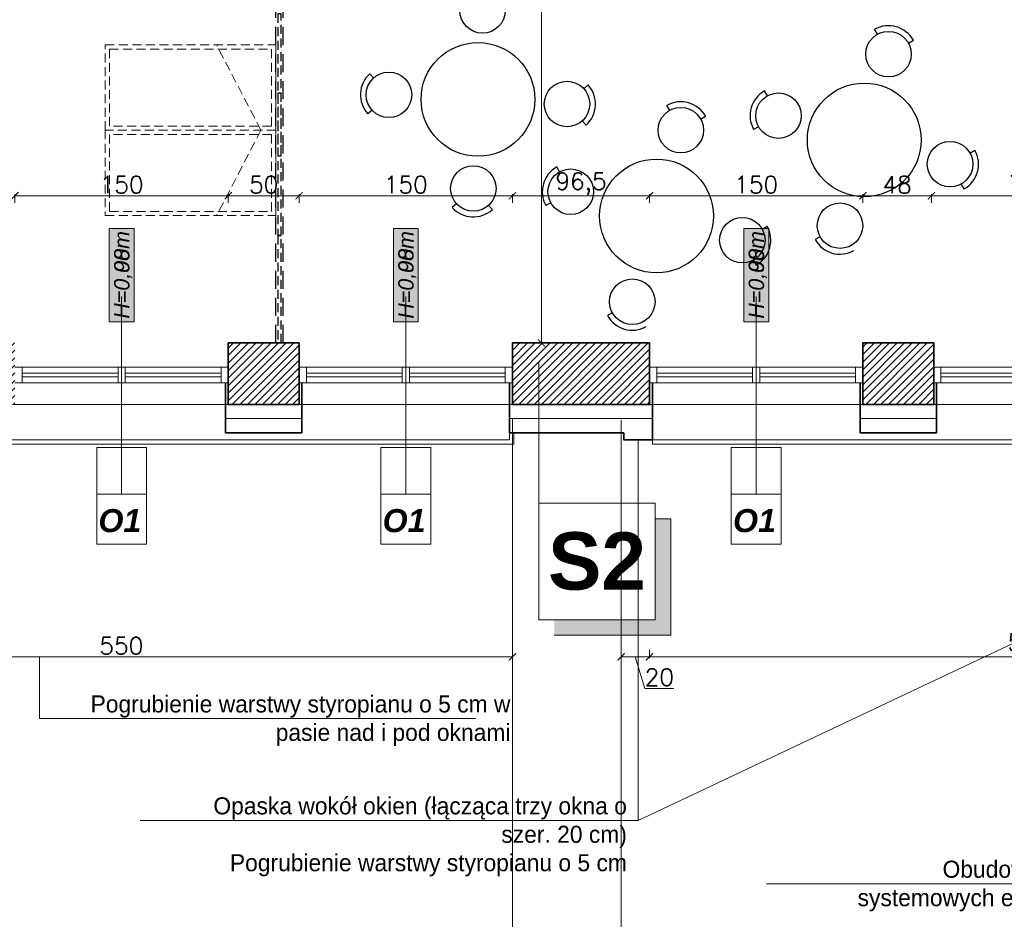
# Model space of a CAD drawing. Header units: millimetres. Extents: x -740 to 33545, y 5178 to 22494.
# Tile 74 of 250: x 9192 to 9885, y 9377 to 10010. Entities that reach past the tile are written whole.
import ezdxf
from ezdxf.lldxf.tags import DXFTag

# ---------------------------------------------------------------- set-up
doc = ezdxf.new("R2010")
doc.units = ezdxf.units.MM
doc.header["$MEASUREMENT"] = 0
doc.linetypes.add('DASHED2', pattern=[9.525, 6.35, -3.175])
doc.linetypes.add('STRICHPUNKTX2', pattern=[2, 1, -0.5, 0, -0.5])
doc.layers.get('Defpoints').update_dxf_attribs({"color": 252})
doc.layers.add('_I_EKO_PODKLAD 3', color=252, linetype='Continuous')
for name, color, linetype, lineweight in [('A_istniejÄ…ce Ĺ›ciany', 252, 'Continuous', 35), ('A_izolacja', 252, 'Continuous', 9), ('A_l.przerywana', 252, 'ICAD_ISO03W100', 9), ('A_linie widokowe', 252, 'Continuous', 18), ('A_okna wymieniane', 252, 'Continuous', 15), ('A_opisy', 252, 'Continuous', 15), ('A_wyposaĹĽenie', 252, 'Continuous', 9), ('l.przerywana', 252, 'ICAD_ISO03W100', 5), ('l.widokowa', 252, 'Continuous', 15), ('l.wypeĹ‚nien', 252, 'Continuous', 5), ('linia opisowa', 252, 'Continuous', 9), ('wymiarowanie', 252, 'Continuous', 9)]:
    doc.layers.add(name, color=color, linetype=linetype, lineweight=lineweight)
doc.styles.add('ARIALL', font='GOTHIC.TTF', dxfattribs={"height": 40})
doc.styles.add('ROMANS', font='romans')
doc.styles.add('styl2', font='simplex.shx')
doc.linetypes.add('BATTING', pattern='A,0.00254,-2.54,[134,ltypeshp.shx,S=2.54,R=0,X=-2.54,Y=0],-5.08,[134,ltypeshp.shx,S=2.54,R=180,X=2.54,Y=0],-2.54', length=10.16254)
tags = doc.linetypes.add('ICAD_ISO03W100', pattern=[30, 12, -18]).pattern_tags.tags
tags[6:7] = [DXFTag(74, 4), DXFTag(75, 0), DXFTag(340, '0'), DXFTag(46, 1.0), DXFTag(50, 0.0), DXFTag(44, 0.0), DXFTag(45, 0.0)]
tags[4:5] = [DXFTag(74, 4), DXFTag(75, 0), DXFTag(340, '0'), DXFTag(46, 1.0), DXFTag(50, 0.0), DXFTag(44, 0.0), DXFTag(45, 0.0)]
doc.dimstyles.new('Skala 1-50', dxfattribs={"dimtxt": 12, "dimasz": 5, "dimexe": 1, "dimexo": 1, "dimgap": 1.5, "dimtad": 1, "dimdec": 1, "dimrnd": 0.5, "dimtxsty": 'styl2', "dimblk": 'ARCHTICK', "dimcen": 5, "dimadec": 0, "dimazin": 0, "dimtfac": 1, "dimtdec": 1, "dimtmove": 1, "dimatfit": 3, "dimldrblk": 'ARCHTICK', "dimfxl": 0, "dimlwd": -1, "dimlwe": -1, "dimarcsym": 0})

# ---------------------------------------------------------------- blocks, each defined once
blk = doc.blocks.new('_ArchTick')
at = {"color": 0, "linetype": 'ByBlock', "const_width": 0.15}
blk.add_lwpolyline([(-0.5, -0.5), (0.5, 0.5)], dxfattribs=at)
blk = doc.blocks.new('*D1188')
at = {"layer": 'Defpoints', "color": 0}
for p in [(9574.19, 10359.34), (9559.18, 9782.76), (9587.01, 9782.76)]:
    blk.add_point(p, dxfattribs=at)
at = {"layer": 'wymiarowanie', "color": 0}
for p, q in [((9564.18, 10359.34), (9558.18, 10359.34)), ((9559.18, 10359.34), (9559.18, 9782.76)), ((9564.18, 9782.76), (9558.18, 9782.76))]:
    blk.add_line(p, q, dxfattribs=at)
at = {"layer": 'wymiarowanie', "color": 0, "xscale": 5, "yscale": 5, "zscale": 5}
for p, rotation in [((9559.18, 10359.34), 90), ((9559.18, 9782.76), 270)]:
    blk.add_blockref('_ArchTick', p, dxfattribs=dict(at, rotation=rotation))
at = {"layer": 'wymiarowanie', "color": 0, "insert": (9550.84, 10071.05), "char_height": 12, "attachment_point": 5, "rotation": 90, "style": 'styl2'}
blk.add_mtext('576,5', dxfattribs=at)
blk = doc.blocks.new('*D1891')
at = {"layer": 'Defpoints', "color": 0}
for p in [(8988.77, 9739.58), (9538.82, 9719.58), (9538.82, 9562.04)]:
    blk.add_point(p, dxfattribs=at)
at = {"layer": 'wymiarowanie', "color": 0}
for p, q in [((8988.77, 9567.04), (8988.77, 9561.04)), ((8988.77, 9562.04), (9538.82, 9562.04)), ((9538.82, 9567.04), (9538.82, 9561.04))]:
    blk.add_line(p, q, dxfattribs=at)
at = {"layer": 'wymiarowanie', "color": 0, "xscale": 5, "yscale": 5, "zscale": 5, "rotation": 180}
blk.add_blockref('_ArchTick', (8988.77, 9562.04), dxfattribs=at)
at = {"layer": 'wymiarowanie', "color": 0, "xscale": 5, "yscale": 5, "zscale": 5}
blk.add_blockref('_ArchTick', (9538.82, 9562.04), dxfattribs=at)
at = {"layer": 'wymiarowanie', "color": 0, "insert": (9263.8, 9569.84), "char_height": 12, "attachment_point": 5, "style": 'styl2'}
blk.add_mtext('550', dxfattribs=at)
blk = doc.blocks.new('*D1901')
at = {"layer": 'Defpoints', "color": 0}
for p in [(9615.2, 9716.08), (9635.2, 9714.58), (9635.2, 9562.04)]:
    blk.add_point(p, dxfattribs=at)
at = {"layer": 'wymiarowanie', "color": 0}
for p, q in [((9615.2, 9567.04), (9615.2, 9561.04)), ((9615.2, 9562.04), (9635.2, 9562.04)), ((9631.85, 9539.89), (9625.2, 9562.04)), ((9635.2, 9567.04), (9635.2, 9561.04)), ((9652.32, 9539.89), (9631.85, 9539.89))]:
    blk.add_line(p, q, dxfattribs=at)
at = {"layer": 'wymiarowanie', "color": 0, "xscale": 5, "yscale": 5, "zscale": 5, "rotation": 180}
blk.add_blockref('_ArchTick', (9615.2, 9562.04), dxfattribs=at)
at = {"layer": 'wymiarowanie', "color": 0, "xscale": 5, "yscale": 5, "zscale": 5}
blk.add_blockref('_ArchTick', (9635.2, 9562.04), dxfattribs=at)
at = {"layer": 'wymiarowanie', "color": 0, "insert": (9642.08, 9547.69), "char_height": 12, "attachment_point": 5, "style": 'styl2'}
blk.add_mtext('20', dxfattribs=at)
blk = doc.blocks.new('*D1902')
at = {"layer": 'Defpoints', "color": 0}
for p in [(10184.83, 9739.58), (9635.2, 9572.04), (10184.83, 9562.04)]:
    blk.add_point(p, dxfattribs=at)
at = {"layer": 'wymiarowanie', "color": 0}
for p, q in [((9635.2, 9567.04), (9635.2, 9561.04)), ((9635.2, 9562.04), (10184.83, 9562.04)), ((10184.83, 9567.04), (10184.83, 9561.04))]:
    blk.add_line(p, q, dxfattribs=at)
at = {"layer": 'wymiarowanie', "color": 0, "xscale": 5, "yscale": 5, "zscale": 5, "rotation": 180}
blk.add_blockref('_ArchTick', (9635.2, 9562.04), dxfattribs=at)
at = {"layer": 'wymiarowanie', "color": 0, "xscale": 5, "yscale": 5, "zscale": 5}
blk.add_blockref('_ArchTick', (10184.83, 9562.04), dxfattribs=at)
at = {"layer": 'wymiarowanie', "color": 0, "insert": (9910.02, 9570.39), "char_height": 12, "attachment_point": 5, "style": 'styl2'}
blk.add_mtext('549,5', dxfattribs=at)
blk = doc.blocks.new('*D2140')
at = {"layer": 'Defpoints', "color": 0}
for p in [(9189.01, 9739.58), (9339.01, 9739.58), (9339.01, 9186.8)]:
    blk.add_point(p, dxfattribs=at)
at = {"layer": 'wymiarowanie', "color": 0}
for p, q in [((9189.01, 9191.8), (9189.01, 9185.8)), ((9339.01, 9191.8), (9339.01, 9185.8)), ((9189.01, 9186.8), (9339.01, 9186.8))]:
    blk.add_line(p, q, dxfattribs=at)
at = {"layer": 'wymiarowanie', "color": 0, "xscale": 5, "yscale": 5, "zscale": 5, "rotation": 180}
blk.add_blockref('_ArchTick', (9189.01, 9186.8), dxfattribs=at)
at = {"layer": 'wymiarowanie', "color": 0, "xscale": 5, "yscale": 5, "zscale": 5}
blk.add_blockref('_ArchTick', (9339.01, 9186.8), dxfattribs=at)
at = {"layer": 'wymiarowanie', "color": 0, "insert": (9264.01, 9194.6), "char_height": 12, "attachment_point": 5, "style": 'styl2'}
blk.add_mtext('150', dxfattribs=at)
blk = doc.blocks.new('*D2141')
at = {"layer": 'Defpoints', "color": 0}
for p in [(9339.01, 9739.58), (9388.82, 9739.58), (9388.82, 9186.8)]:
    blk.add_point(p, dxfattribs=at)
at = {"layer": 'wymiarowanie', "color": 0}
for p, q in [((9339.01, 9191.8), (9339.01, 9185.8)), ((9388.82, 9191.8), (9388.82, 9185.8)), ((9339.01, 9186.8), (9388.82, 9186.8))]:
    blk.add_line(p, q, dxfattribs=at)
at = {"layer": 'wymiarowanie', "color": 0, "xscale": 5, "yscale": 5, "zscale": 5, "rotation": 180}
blk.add_blockref('_ArchTick', (9339.01, 9186.8), dxfattribs=at)
at = {"layer": 'wymiarowanie', "color": 0, "xscale": 5, "yscale": 5, "zscale": 5}
blk.add_blockref('_ArchTick', (9388.82, 9186.8), dxfattribs=at)
at = {"layer": 'wymiarowanie', "color": 0, "insert": (9363.92, 9194.6), "char_height": 12, "attachment_point": 5, "style": 'styl2'}
blk.add_mtext('50', dxfattribs=at)
blk = doc.blocks.new('*D2142')
at = {"layer": 'Defpoints', "color": 0}
for p in [(9388.82, 9739.58), (9538.82, 9729.58), (9538.82, 9186.8)]:
    blk.add_point(p, dxfattribs=at)
at = {"layer": 'wymiarowanie', "color": 0}
for p, q in [((9388.82, 9191.8), (9388.82, 9185.8)), ((9538.82, 9191.8), (9538.82, 9185.8)), ((9388.82, 9186.8), (9538.82, 9186.8))]:
    blk.add_line(p, q, dxfattribs=at)
at = {"layer": 'wymiarowanie', "color": 0, "xscale": 5, "yscale": 5, "zscale": 5, "rotation": 180}
blk.add_blockref('_ArchTick', (9388.82, 9186.8), dxfattribs=at)
at = {"layer": 'wymiarowanie', "color": 0, "xscale": 5, "yscale": 5, "zscale": 5}
blk.add_blockref('_ArchTick', (9538.82, 9186.8), dxfattribs=at)
at = {"layer": 'wymiarowanie', "color": 0, "insert": (9463.82, 9194.6), "char_height": 12, "attachment_point": 5, "style": 'styl2'}
blk.add_mtext('150', dxfattribs=at)
blk = doc.blocks.new('*D2143')
at = {"layer": 'Defpoints', "color": 0}
for p in [(9538.82, 9729.58), (9615.2, 9714.58), (9615.2, 9186.8)]:
    blk.add_point(p, dxfattribs=at)
at = {"layer": 'wymiarowanie', "color": 0}
for p, q in [((9538.82, 9191.8), (9538.82, 9185.8)), ((9615.2, 9191.8), (9615.2, 9185.8)), ((9538.82, 9186.8), (9615.2, 9186.8))]:
    blk.add_line(p, q, dxfattribs=at)
at = {"layer": 'wymiarowanie', "color": 0, "xscale": 5, "yscale": 5, "zscale": 5, "rotation": 180}
blk.add_blockref('_ArchTick', (9538.82, 9186.8), dxfattribs=at)
at = {"layer": 'wymiarowanie', "color": 0, "xscale": 5, "yscale": 5, "zscale": 5}
blk.add_blockref('_ArchTick', (9615.2, 9186.8), dxfattribs=at)
at = {"layer": 'wymiarowanie', "color": 0, "insert": (9577.01, 9195.15), "char_height": 12, "attachment_point": 5, "style": 'styl2'}
blk.add_mtext('76,5', dxfattribs=at)
blk = doc.blocks.new('*D2144')
at = {"layer": 'Defpoints', "color": 0}
for p in [(9635.2, 9739.58), (9615.2, 9714.58), (9635.2, 9186.8)]:
    blk.add_point(p, dxfattribs=at)
at = {"layer": 'wymiarowanie', "color": 0}
for p, q in [((9615.2, 9191.8), (9615.2, 9185.8)), ((9635.2, 9191.8), (9635.2, 9185.8)), ((9615.2, 9186.8), (9635.2, 9186.8)), ((9635.2, 9186.8), (9665.42, 9186.8))]:
    blk.add_line(p, q, dxfattribs=at)
at = {"layer": 'wymiarowanie', "color": 0, "xscale": 5, "yscale": 5, "zscale": 5, "rotation": 180}
blk.add_blockref('_ArchTick', (9615.2, 9186.8), dxfattribs=at)
at = {"layer": 'wymiarowanie', "color": 0, "xscale": 5, "yscale": 5, "zscale": 5}
blk.add_blockref('_ArchTick', (9635.2, 9186.8), dxfattribs=at)
at = {"layer": 'wymiarowanie', "color": 0, "insert": (9655.18, 9194.6), "char_height": 12, "attachment_point": 5, "style": 'styl2'}
blk.add_mtext('20', dxfattribs=at)
blk = doc.blocks.new('*D2145')
at = {"layer": 'Defpoints', "color": 0}
for p in [(9635.2, 9739.58), (9783.2, 9719.58), (9783.2, 9186.8)]:
    blk.add_point(p, dxfattribs=at)
at = {"layer": 'wymiarowanie', "color": 0}
for p, q in [((9635.2, 9191.8), (9635.2, 9185.8)), ((9783.2, 9191.8), (9783.2, 9185.8)), ((9635.2, 9186.8), (9783.2, 9186.8))]:
    blk.add_line(p, q, dxfattribs=at)
at = {"layer": 'wymiarowanie', "color": 0, "xscale": 5, "yscale": 5, "zscale": 5, "rotation": 180}
blk.add_blockref('_ArchTick', (9635.2, 9186.8), dxfattribs=at)
at = {"layer": 'wymiarowanie', "color": 0, "xscale": 5, "yscale": 5, "zscale": 5}
blk.add_blockref('_ArchTick', (9783.2, 9186.8), dxfattribs=at)
at = {"layer": 'wymiarowanie', "color": 0, "insert": (9709.2, 9194.6), "char_height": 12, "attachment_point": 5, "style": 'styl2'}
blk.add_mtext('148', dxfattribs=at)
blk = doc.blocks.new('*D2146')
at = {"layer": 'Defpoints', "color": 0}
for p in [(9785.2, 9739.58), (9835.02, 9739.58), (9835.02, 9186.8)]:
    blk.add_point(p, dxfattribs=at)
at = {"layer": 'wymiarowanie', "color": 0}
for p, q in [((9785.2, 9191.8), (9785.2, 9185.8)), ((9835.02, 9191.8), (9835.02, 9185.8)), ((9785.2, 9186.8), (9835.02, 9186.8))]:
    blk.add_line(p, q, dxfattribs=at)
at = {"layer": 'wymiarowanie', "color": 0, "xscale": 5, "yscale": 5, "zscale": 5, "rotation": 180}
blk.add_blockref('_ArchTick', (9785.2, 9186.8), dxfattribs=at)
at = {"layer": 'wymiarowanie', "color": 0, "xscale": 5, "yscale": 5, "zscale": 5}
blk.add_blockref('_ArchTick', (9835.02, 9186.8), dxfattribs=at)
at = {"layer": 'wymiarowanie', "color": 0, "insert": (9810.11, 9194.6), "char_height": 12, "attachment_point": 5, "style": 'styl2'}
blk.add_mtext('50', dxfattribs=at)
blk = doc.blocks.new('*D2147')
at = {"layer": 'Defpoints', "color": 0}
for p in [(9835.02, 9739.58), (9985.02, 9739.58), (9985.02, 9186.8)]:
    blk.add_point(p, dxfattribs=at)
at = {"layer": 'wymiarowanie', "color": 0}
for p, q in [((9835.02, 9191.8), (9835.02, 9185.8)), ((9985.02, 9191.8), (9985.02, 9185.8)), ((9835.02, 9186.8), (9985.02, 9186.8))]:
    blk.add_line(p, q, dxfattribs=at)
at = {"layer": 'wymiarowanie', "color": 0, "xscale": 5, "yscale": 5, "zscale": 5, "rotation": 180}
blk.add_blockref('_ArchTick', (9835.02, 9186.8), dxfattribs=at)
at = {"layer": 'wymiarowanie', "color": 0, "xscale": 5, "yscale": 5, "zscale": 5}
blk.add_blockref('_ArchTick', (9985.02, 9186.8), dxfattribs=at)
at = {"layer": 'wymiarowanie', "color": 0, "insert": (9910.02, 9194.6), "char_height": 12, "attachment_point": 5, "style": 'styl2'}
blk.add_mtext('150', dxfattribs=at)
blk = doc.blocks.new('*D2646')
at = {"layer": 'Defpoints', "color": 0}
for p in [(9339.01, 9886.31), (9189.01, 9782.76), (9339.01, 9782.76)]:
    blk.add_point(p, dxfattribs=at)
at = {"layer": 'wymiarowanie', "color": 0}
for p, q in [((9189.01, 9881.31), (9189.01, 9887.31)), ((9189.01, 9886.31), (9339.01, 9886.31)), ((9339.01, 9881.31), (9339.01, 9887.31))]:
    blk.add_line(p, q, dxfattribs=at)
at = {"layer": 'wymiarowanie', "color": 0, "xscale": 5, "yscale": 5, "zscale": 5, "rotation": 180}
blk.add_blockref('_ArchTick', (9189.01, 9886.31), dxfattribs=at)
at = {"layer": 'wymiarowanie', "color": 0, "xscale": 5, "yscale": 5, "zscale": 5}
blk.add_blockref('_ArchTick', (9339.01, 9886.31), dxfattribs=at)
at = {"layer": 'wymiarowanie', "color": 0, "insert": (9264.01, 9894.11), "char_height": 12, "attachment_point": 5, "style": 'styl2'}
blk.add_mtext('150', dxfattribs=at)
blk = doc.blocks.new('*D2647')
at = {"layer": 'Defpoints', "color": 0}
for p in [(9388.82, 9886.31), (9339.01, 9782.76), (9388.82, 9782.76)]:
    blk.add_point(p, dxfattribs=at)
at = {"layer": 'wymiarowanie', "color": 0}
for p, q in [((9339.01, 9881.31), (9339.01, 9887.31)), ((9339.01, 9886.31), (9388.82, 9886.31)), ((9388.82, 9881.31), (9388.82, 9887.31))]:
    blk.add_line(p, q, dxfattribs=at)
at = {"layer": 'wymiarowanie', "color": 0, "xscale": 5, "yscale": 5, "zscale": 5, "rotation": 180}
blk.add_blockref('_ArchTick', (9339.01, 9886.31), dxfattribs=at)
at = {"layer": 'wymiarowanie', "color": 0, "xscale": 5, "yscale": 5, "zscale": 5}
blk.add_blockref('_ArchTick', (9388.82, 9886.31), dxfattribs=at)
at = {"layer": 'wymiarowanie', "color": 0, "insert": (9363.92, 9894.11), "char_height": 12, "attachment_point": 5, "style": 'styl2'}
blk.add_mtext('50', dxfattribs=at)
blk = doc.blocks.new('*D2648')
at = {"layer": 'Defpoints', "color": 0}
for p in [(9538.82, 9886.31), (9388.82, 9782.76), (9538.82, 9782.76)]:
    blk.add_point(p, dxfattribs=at)
at = {"layer": 'wymiarowanie', "color": 0}
for p, q in [((9388.82, 9881.31), (9388.82, 9887.31)), ((9388.82, 9886.31), (9538.82, 9886.31)), ((9538.82, 9881.31), (9538.82, 9887.31))]:
    blk.add_line(p, q, dxfattribs=at)
at = {"layer": 'wymiarowanie', "color": 0, "xscale": 5, "yscale": 5, "zscale": 5, "rotation": 180}
blk.add_blockref('_ArchTick', (9388.82, 9886.31), dxfattribs=at)
at = {"layer": 'wymiarowanie', "color": 0, "xscale": 5, "yscale": 5, "zscale": 5}
blk.add_blockref('_ArchTick', (9538.82, 9886.31), dxfattribs=at)
at = {"layer": 'wymiarowanie', "color": 0, "insert": (9463.82, 9894.11), "char_height": 12, "attachment_point": 5, "style": 'styl2'}
blk.add_mtext('150', dxfattribs=at)
blk = doc.blocks.new('*D2649')
at = {"layer": 'Defpoints', "color": 0}
for p in [(9635.2, 9886.31), (9538.82, 9782.76), (9635.2, 9782.76)]:
    blk.add_point(p, dxfattribs=at)
at = {"layer": 'wymiarowanie', "color": 0}
for p, q in [((9538.82, 9881.31), (9538.82, 9887.31)), ((9538.82, 9886.31), (9635.2, 9886.31)), ((9635.2, 9881.31), (9635.2, 9887.31))]:
    blk.add_line(p, q, dxfattribs=at)
at = {"layer": 'wymiarowanie', "color": 0, "xscale": 5, "yscale": 5, "zscale": 5, "rotation": 180}
blk.add_blockref('_ArchTick', (9538.82, 9886.31), dxfattribs=at)
at = {"layer": 'wymiarowanie', "color": 0, "xscale": 5, "yscale": 5, "zscale": 5}
blk.add_blockref('_ArchTick', (9635.2, 9886.31), dxfattribs=at)
at = {"layer": 'wymiarowanie', "color": 0, "insert": (9587.01, 9894.66), "char_height": 12, "attachment_point": 5, "style": 'styl2'}
blk.add_mtext('96,5', dxfattribs=at)
blk = doc.blocks.new('*D2650')
at = {"layer": 'Defpoints', "color": 0}
for p in [(9785.2, 9886.31), (9635.2, 9782.76), (9785.2, 9782.76)]:
    blk.add_point(p, dxfattribs=at)
at = {"layer": 'wymiarowanie', "color": 0}
for p, q in [((9635.2, 9881.31), (9635.2, 9887.31)), ((9635.2, 9886.31), (9785.2, 9886.31)), ((9785.2, 9881.31), (9785.2, 9887.31))]:
    blk.add_line(p, q, dxfattribs=at)
at = {"layer": 'wymiarowanie', "color": 0, "xscale": 5, "yscale": 5, "zscale": 5, "rotation": 180}
blk.add_blockref('_ArchTick', (9635.2, 9886.31), dxfattribs=at)
at = {"layer": 'wymiarowanie', "color": 0, "xscale": 5, "yscale": 5, "zscale": 5}
blk.add_blockref('_ArchTick', (9785.2, 9886.31), dxfattribs=at)
at = {"layer": 'wymiarowanie', "color": 0, "insert": (9710.2, 9894.11), "char_height": 12, "attachment_point": 5, "style": 'styl2'}
blk.add_mtext('150', dxfattribs=at)
blk = doc.blocks.new('*D2651')
at = {"layer": 'Defpoints', "color": 0}
for p in [(9833.39, 9886.31), (9785.2, 9782.76), (9833.39, 9782.76)]:
    blk.add_point(p, dxfattribs=at)
at = {"layer": 'wymiarowanie', "color": 0}
for p, q in [((9785.2, 9881.31), (9785.2, 9887.31)), ((9785.2, 9886.31), (9833.39, 9886.31)), ((9833.39, 9881.31), (9833.39, 9887.31))]:
    blk.add_line(p, q, dxfattribs=at)
at = {"layer": 'wymiarowanie', "color": 0, "xscale": 5, "yscale": 5, "zscale": 5, "rotation": 180}
blk.add_blockref('_ArchTick', (9785.2, 9886.31), dxfattribs=at)
at = {"layer": 'wymiarowanie', "color": 0, "xscale": 5, "yscale": 5, "zscale": 5}
blk.add_blockref('_ArchTick', (9833.39, 9886.31), dxfattribs=at)
at = {"layer": 'wymiarowanie', "color": 0, "insert": (9809.3, 9894.11), "char_height": 12, "attachment_point": 5, "style": 'styl2'}
blk.add_mtext('48', dxfattribs=at)
blk = doc.blocks.new('*D2652')
at = {"layer": 'Defpoints', "color": 0}
for p in [(9985.02, 9886.31), (9833.39, 9782.76), (9985.02, 9782.76)]:
    blk.add_point(p, dxfattribs=at)
at = {"layer": 'wymiarowanie', "color": 0}
for p, q in [((9833.39, 9881.31), (9833.39, 9887.31)), ((9833.39, 9886.31), (9985.02, 9886.31)), ((9985.02, 9881.31), (9985.02, 9887.31))]:
    blk.add_line(p, q, dxfattribs=at)
at = {"layer": 'wymiarowanie', "color": 0, "xscale": 5, "yscale": 5, "zscale": 5, "rotation": 180}
blk.add_blockref('_ArchTick', (9833.39, 9886.31), dxfattribs=at)
at = {"layer": 'wymiarowanie', "color": 0, "xscale": 5, "yscale": 5, "zscale": 5}
blk.add_blockref('_ArchTick', (9985.02, 9886.31), dxfattribs=at)
at = {"layer": 'wymiarowanie', "color": 0, "insert": (9909.2, 9894.51), "char_height": 12, "attachment_point": 5, "style": 'styl2'}
blk.add_mtext('151,5', dxfattribs=at)

msp = doc.modelspace()

# ---------------------------------------------------------------- hatches: boundary and pattern name
at = {"layer": 'A_opisy', "ltscale": 0.3}
for points in [[(9255.24, 9797.7), (9255.24, 9863.16), (9272.77, 9863.16), (9272.77, 9797.7)], [(9255.24, 9797.7), (9255.24, 9863.16), (9272.77, 9863.16), (9272.77, 9797.7)], [(9255.24, 9797.7), (9255.24, 9863.16), (9272.77, 9863.16), (9272.77, 9797.7)], [(9255.24, 9797.7), (9255.24, 9863.16), (9272.77, 9863.16), (9272.77, 9797.7)], [(9455.06, 9797.7), (9455.06, 9863.16), (9472.59, 9863.16), (9472.59, 9797.7)], [(9455.06, 9797.7), (9455.06, 9863.16), (9472.59, 9863.16), (9472.59, 9797.7)], [(9455.06, 9797.7), (9455.06, 9863.16), (9472.59, 9863.16), (9472.59, 9797.7)], [(9455.06, 9797.7), (9455.06, 9863.16), (9472.59, 9863.16), (9472.59, 9797.7)], [(9701.44, 9797.7), (9701.44, 9863.16), (9718.97, 9863.16), (9718.97, 9797.7)], [(9701.44, 9797.7), (9701.44, 9863.16), (9718.97, 9863.16), (9718.97, 9797.7)], [(9701.44, 9797.7), (9701.44, 9863.16), (9718.97, 9863.16), (9718.97, 9797.7)], [(9701.44, 9797.7), (9701.44, 9863.16), (9718.97, 9863.16), (9718.97, 9797.7)]]:
    msp.add_hatch(color=256, dxfattribs=at).paths.add_polyline_path(points)
at = {"layer": 'l.wypeĹ‚nien'}
h = msp.add_hatch(dxfattribs=at)
h.set_pattern_fill('ANSI31', color=256, scale=30, style=0)
h.paths.add_polyline_path([(8887.19, 10131.59), (8887.19, 9739.58), (8988.77, 9739.58), (8988.77, 9782.76), (8932.19, 9782.76), (8932.19, 10131.59), (8913.43, 10131.59), (8902.43, 10131.59)])
h.paths.add_polyline_path([(10184.83, 9782.76), (10254.19, 9782.76), (10254.19, 9762.76), (10279.59, 9762.76), (10279.59, 9782.76), (10294.77, 9782.76), (10294.77, 9739.58), (10184.83, 9739.58)])
h.paths.add_polyline_path([(9635.2, 9739.58), (9635.2, 9782.76), (9538.82, 9782.76), (9538.82, 9739.58)])
h.paths.add_polyline_path([(9189.01, 9739.58), (9189.01, 9782.76), (9138.77, 9782.76), (9138.77, 9739.58)])
h.paths.add_polyline_path([(9835.02, 9739.58), (9835.02, 9782.76), (9785.2, 9782.76), (9785.2, 9739.58)])
h.paths.add_polyline_path([(10034.83, 9739.58), (10034.83, 9782.76), (9985.02, 9782.76), (9985.02, 9739.58)])
h.paths.add_polyline_path([(9388.82, 9739.58), (9388.82, 9782.76), (9339.01, 9782.76), (9339.01, 9739.58)])
h.paths.add_polyline_path([(10301.6, 9739.58), (10314.77, 9739.58), (10314.77, 9782.76), (10294.77, 9782.76), (10294.77, 9739.58)])
h.paths.add_polyline_path([(10254.19, 9762.76), (10279.59, 9762.76), (10279.59, 9782.76), (10254.19, 9782.76)])
at = {"layer": 'linia opisowa'}
msp.add_hatch(color=256, dxfattribs=at).paths.add_polyline_path([(9650.13, 9659.19), (9639.21, 9659.19), (9639.21, 9588.18), (9568.2, 9588.18), (9568.2, 9577.26), (9650.13, 9577.26)])

# ---------------------------------------------------------------- linework, layer by layer
at = {"layer": '_I_EKO_PODKLAD 3', "linetype": 'DASHED2', "ltscale": 2}
for p, q in [((9372.5, 9782.76), (9372.5, 10359.34)), ((9372.5, 9782.76), (9372.5, 10359.34)), ((9377.5, 9782.76), (9377.5, 10359.34)), ((9377.5, 9782.76), (9377.5, 10359.34))]:
    msp.add_line(p, q, dxfattribs=at)
at = {"layer": '_I_EKO_PODKLAD 3', "ltscale": 500}
for p, q in [((9795.41, 9999.85), (9793.46, 10003.34)), ((9795.41, 9999.85), (9793.46, 10003.34)), ((9817.19, 9993.7), (9820.68, 9995.65)), ((9817.19, 9993.7), (9820.68, 9995.65)), ((9441.22, 9969.17), (9438.55, 9972.14)), ((9441.22, 9969.17), (9438.55, 9972.14)), ((9589.04, 9961.54), (9592.01, 9964.22)), ((9589.04, 9961.54), (9592.01, 9964.22)), ((9718.03, 9956.58), (9716.08, 9960.07)), ((9718.03, 9956.58), (9716.08, 9960.07)), ((9649.35, 9946.38), (9647.4, 9949.87)), ((9649.35, 9946.38), (9647.4, 9949.87)), ((9440.06, 9946.57), (9437.09, 9943.89)), ((9440.06, 9946.57), (9437.09, 9943.89)), ((9671.13, 9940.23), (9674.62, 9942.18)), ((9671.13, 9940.23), (9674.62, 9942.18)), ((9587.87, 9938.94), (9590.55, 9935.97)), ((9587.87, 9938.94), (9590.55, 9935.97)), ((9711.88, 9934.8), (9708.39, 9932.85)), ((9711.88, 9934.8), (9708.39, 9932.85)), ((9860.46, 9916.32), (9863.96, 9918.27)), ((9860.46, 9916.32), (9863.96, 9918.27)), ((9571.97, 9903.11), (9570.02, 9906.6)), ((9571.97, 9903.11), (9570.02, 9906.6)), ((9854.31, 9894.54), (9856.26, 9891.05)), ((9854.31, 9894.54), (9856.26, 9891.05)), ((9499.43, 9880.73), (9496.46, 9878.05)), ((9499.43, 9880.73), (9496.46, 9878.05)), ((9522.03, 9879.56), (9524.71, 9876.59)), ((9522.03, 9879.56), (9524.71, 9876.59)), ((9565.82, 9881.33), (9562.33, 9879.38)), ((9565.82, 9881.33), (9562.33, 9879.38)), ((9714.4, 9862.85), (9717.89, 9864.8)), ((9714.4, 9862.85), (9717.89, 9864.8)), ((9755.15, 9857.42), (9751.66, 9855.47)), ((9755.15, 9857.42), (9751.66, 9855.47)), ((9708.25, 9841.07), (9710.2, 9837.58)), ((9708.25, 9841.07), (9710.2, 9837.58)), ((9609.09, 9803.95), (9605.6, 9802)), ((9609.09, 9803.95), (9605.6, 9802))]:
    msp.add_line(p, q, dxfattribs=at)
at = {"layer": '_I_EKO_PODKLAD 3', "linetype": 'DASHED2'}
for points in [[(9376.25, 9914.34), (9376.25, 10014.34), (9373.75, 10014.34), (9373.75, 9914.34), (9376.25, 9914.34)], [(9376.25, 9858.34), (9376.25, 9958.34), (9373.75, 9958.34), (9373.75, 9858.34), (9376.25, 9858.34)], [(9376.25, 9858.34), (9376.25, 9958.34), (9373.75, 9958.34), (9373.75, 9858.34), (9376.25, 9858.34)], [(9376.25, 9782.76), (9376.25, 9858.34), (9373.75, 9858.34), (9373.75, 9782.76)], [(9376.25, 9782.76), (9376.25, 9858.34), (9373.75, 9858.34), (9373.75, 9782.76)]]:
    msp.add_lwpolyline(points, dxfattribs=at)
at = {"layer": '_I_EKO_PODKLAD 3', "ltscale": 500}
for centre, radius in [((9517.78, 10016.66), 16), ((9517.78, 10016.66), 16), ((9803.22, 9985.89), 16), ((9803.22, 9985.89), 16), ((9514.55, 9954.05), 40), ((9514.55, 9954.05), 40), ((9451.94, 9957.29), 16), ((9451.94, 9957.29), 16), ((9577.16, 9950.82), 16), ((9577.16, 9950.82), 16), ((9786.17, 9925.56), 40), ((9786.17, 9925.56), 40), ((9725.84, 9942.61), 16), ((9725.84, 9942.61), 16), ((9657.16, 9932.42), 16), ((9657.16, 9932.42), 16), ((9846.5, 9908.51), 16), ((9846.5, 9908.51), 16), ((9511.32, 9891.45), 16), ((9511.32, 9891.45), 16), ((9640.11, 9872.09), 40), ((9640.11, 9872.09), 40), ((9579.78, 9889.14), 16), ((9579.78, 9889.14), 16), ((9769.12, 9865.23), 16), ((9769.12, 9865.23), 16), ((9700.44, 9855.04), 16), ((9700.44, 9855.04), 16), ((9623.06, 9811.76), 16), ((9623.06, 9811.76), 16)]:
    msp.add_circle(centre, radius, dxfattribs=at)
for centre, start, end in [((9803.22, 9985.89), 29.21625, 119.21625), ((9803.22, 9985.89), 29.21625, 119.21625), ((9451.94, 9957.29), 132.04495, 222.04495), ((9451.94, 9957.29), 132.04495, 222.04495), ((9577.16, 9950.82), 312.04495, 42.04495), ((9577.16, 9950.82), 312.04495, 42.04495), ((9725.84, 9942.61), 119.21625, 209.21625), ((9725.84, 9942.61), 119.21625, 209.21625), ((9657.16, 9932.42), 29.21625, 119.21625), ((9657.16, 9932.42), 29.21625, 119.21625), ((9846.5, 9908.51), 299.21625, 29.21625), ((9846.5, 9908.51), 299.21625, 29.21625), ((9579.78, 9889.14), 119.21625, 209.21625), ((9579.78, 9889.14), 119.21625, 209.21625), ((9511.32, 9891.45), 222.04495, 312.04495), ((9511.32, 9891.45), 222.04495, 312.04495), ((9700.44, 9855.04), 299.21625, 29.21625), ((9700.44, 9855.04), 299.21625, 29.21625), ((9769.12, 9865.23), 209.21625, 299.21625), ((9769.12, 9865.23), 209.21625, 299.21625), ((9623.06, 9811.76), 209.21625, 299.21625), ((9623.06, 9811.76), 209.21625, 299.21625)]:
    msp.add_arc(centre, 20, start, end, dxfattribs=at)
at = {"layer": 'A_istniejÄ…ce Ĺ›ciany'}
for points in [[(9388.82, 9782.76), (9339.01, 9782.76)], [(9339.01, 9782.76), (9339.01, 9739.58)], [(9388.82, 9739.58), (9388.82, 9782.76)], [(9635.2, 9782.76), (9538.82, 9782.76)], [(9538.82, 9782.76), (9538.82, 9739.58)], [(9635.2, 9739.58), (9635.2, 9782.76)], [(9835.02, 9782.76), (9785.2, 9782.76)], [(9785.2, 9782.76), (9785.2, 9739.58)], [(9835.02, 9739.58), (9835.02, 9782.76)], [(9339.01, 9739.58), (9388.82, 9739.58)], [(9538.82, 9739.58), (9635.2, 9739.58)], [(9785.2, 9739.58), (9835.02, 9739.58)]]:
    msp.add_lwpolyline(points, dxfattribs=at)
at = {"layer": 'A_izolacja', "lineweight": 35}
for p, q in [((9337.01, 9754.82), (9337.01, 9719.58)), ((9390.82, 9754.82), (9390.82, 9719.58)), ((9536.82, 9754.82), (9536.82, 9719.58)), ((9637.2, 9754.82), (9637.2, 9719.58)), ((9783.2, 9754.82), (9783.2, 9719.58)), ((9837.02, 9754.82), (9837.02, 9719.58))]:
    msp.add_line(p, q, dxfattribs=at)
at = {"layer": 'A_izolacja', "linetype": 'STRICHPUNKTX2', "ltscale": 5}
msp.add_line((9576.51, 9719.58), (9597.51, 9719.58), dxfattribs=at)
at = {"layer": 'A_izolacja', "linetype": 'BATTING', "ltscale": 0.1}
for points in [[(9337.01, 9729.58), (9390.82, 9729.58)], [(9536.82, 9729.58), (9637.2, 9729.58)], [(9783.2, 9729.58), (9837.02, 9729.58)]]:
    msp.add_lwpolyline(points, dxfattribs=at)
at = {"layer": 'A_izolacja', "lineweight": 35}
for points in [[(9337.01, 9719.58), (9390.82, 9719.58)], [(9536.82, 9719.58), (9617.2, 9719.58)], [(9617.2, 9719.58), (9617.2, 9717.58), (9617.2, 9714.58), (9637.2, 9714.58), (9637.2, 9719.58)], [(9783.2, 9719.58), (9837.02, 9719.58)]]:
    msp.add_lwpolyline(points, dxfattribs=at)
at = {"layer": 'A_l.przerywana', "ltscale": 0.3}
msp.add_lwpolyline([(10185.29, 9739.58), (9187.39, 9739.58)], dxfattribs=at)
at = {"layer": 'A_linie widokowe', "ltscale": 0.3}
msp.add_lwpolyline([(8987.77, 9719.58), (8987.77, 9711.58), (9539.82, 9711.58), (9539.82, 9719.58)], dxfattribs=at)
at = {"layer": 'A_okna wymieniane'}
for points in [[(9194.09, 9765.83), (9189.01, 9765.83)], [(9192.89, 9765.83), (9261.47, 9765.83)], [(9194.09, 9754.82), (9194.09, 9765.83)], [(9261.47, 9761.6), (9194.09, 9761.6)], [(9194.09, 9761.6), (9194.09, 9759.06)], [(9266.55, 9765.83), (9261.47, 9765.83)], [(9261.47, 9765.83), (9261.47, 9754.82)], [(9261.47, 9759.06), (9261.47, 9761.6)], [(9266.55, 9754.82), (9266.55, 9765.83)], [(9266.55, 9765.83), (9335.98, 9765.83)], [(9333.93, 9761.6), (9266.55, 9761.6)], [(9266.55, 9761.6), (9266.55, 9759.06)], [(9339.01, 9765.83), (9333.93, 9765.83)], [(9333.93, 9765.83), (9333.93, 9754.82)], [(9333.93, 9759.06), (9333.93, 9761.6)], [(9339.01, 9754.82), (9339.01, 9765.83)], [(9393.9, 9765.83), (9388.82, 9765.83)], [(9388.82, 9765.83), (9388.82, 9754.82)], [(9392.7, 9765.83), (9461.28, 9765.83)], [(9393.9, 9754.82), (9393.9, 9765.83)], [(9461.28, 9761.6), (9393.9, 9761.6)], [(9393.9, 9761.6), (9393.9, 9759.06)], [(9466.36, 9765.83), (9461.28, 9765.83)], [(9461.28, 9765.83), (9461.28, 9754.82)], [(9461.28, 9759.06), (9461.28, 9761.6)], [(9466.36, 9754.82), (9466.36, 9765.83)], [(9466.36, 9765.83), (9535.79, 9765.83)], [(9533.74, 9761.6), (9466.36, 9761.6)], [(9466.36, 9761.6), (9466.36, 9759.06)], [(9538.82, 9765.83), (9533.74, 9765.83)], [(9533.74, 9765.83), (9533.74, 9754.82)], [(9533.74, 9759.06), (9533.74, 9761.6)], [(9538.82, 9754.82), (9538.82, 9765.83)], [(9640.28, 9765.83), (9635.2, 9765.83)], [(9635.2, 9765.83), (9635.2, 9754.82)], [(9639.08, 9765.83), (9707.66, 9765.83)], [(9640.28, 9754.82), (9640.28, 9765.83)], [(9707.66, 9761.6), (9640.28, 9761.6)], [(9640.28, 9761.6), (9640.28, 9759.06)], [(9712.74, 9765.83), (9707.66, 9765.83)], [(9707.66, 9765.83), (9707.66, 9754.82)], [(9707.66, 9759.06), (9707.66, 9761.6)], [(9712.74, 9754.82), (9712.74, 9765.83)], [(9712.74, 9765.83), (9782.17, 9765.83)], [(9780.12, 9761.6), (9712.74, 9761.6)], [(9712.74, 9761.6), (9712.74, 9759.06)], [(9785.2, 9765.83), (9780.12, 9765.83)], [(9780.12, 9765.83), (9780.12, 9754.82)], [(9780.12, 9759.06), (9780.12, 9761.6)], [(9785.2, 9754.82), (9785.2, 9765.83)], [(9840.1, 9765.83), (9835.02, 9765.83)], [(9835.02, 9765.83), (9835.02, 9754.82)], [(9838.9, 9765.83), (9907.48, 9765.83)], [(9840.1, 9754.82), (9840.1, 9765.83)], [(9907.48, 9761.6), (9840.1, 9761.6)], [(9840.1, 9761.6), (9840.1, 9759.06)], [(9189.01, 9754.82), (9194.09, 9754.82)], [(9261.47, 9754.82), (9192.89, 9754.82)], [(9194.09, 9759.06), (9261.47, 9759.06)], [(9261.47, 9754.82), (9266.55, 9754.82)], [(9266.55, 9759.06), (9333.93, 9759.06)], [(9335.98, 9754.82), (9266.55, 9754.82)], [(9333.93, 9754.82), (9339.01, 9754.82)], [(9388.82, 9754.82), (9393.9, 9754.82)], [(9461.28, 9754.82), (9392.7, 9754.82)], [(9393.9, 9759.06), (9461.28, 9759.06)], [(9461.28, 9754.82), (9466.36, 9754.82)], [(9466.36, 9759.06), (9533.74, 9759.06)], [(9535.79, 9754.82), (9466.36, 9754.82)], [(9533.74, 9754.82), (9538.82, 9754.82)], [(9635.2, 9754.82), (9640.28, 9754.82)], [(9707.66, 9754.82), (9639.08, 9754.82)], [(9640.28, 9759.06), (9707.66, 9759.06)], [(9707.66, 9754.82), (9712.74, 9754.82)], [(9712.74, 9759.06), (9780.12, 9759.06)], [(9782.17, 9754.82), (9712.74, 9754.82)], [(9780.12, 9754.82), (9785.2, 9754.82)], [(9835.02, 9754.82), (9840.1, 9754.82)], [(9907.48, 9754.82), (9838.9, 9754.82)], [(9840.1, 9759.06), (9907.48, 9759.06)]]:
    msp.add_lwpolyline(points, dxfattribs=at)
at = {"layer": 'A_opisy'}
for p, q in [((9264.01, 9681.91), (9264.01, 9815.38)), ((9463.82, 9681.91), (9463.82, 9815.38)), ((9710.2, 9681.91), (9710.2, 9815.38))]:
    msp.add_line(p, q, dxfattribs=at)
at = {"layer": 'A_opisy', "ltscale": 0.3}
for points in [[(9255.24, 9797.7), (9255.24, 9863.16), (9272.77, 9863.16), (9272.77, 9797.7)], [(9255.24, 9797.7), (9255.24, 9863.16), (9272.77, 9863.16), (9272.77, 9797.7)], [(9255.24, 9797.7), (9255.24, 9863.16), (9272.77, 9863.16), (9272.77, 9797.7)], [(9255.24, 9797.7), (9255.24, 9863.16), (9272.77, 9863.16), (9272.77, 9797.7)], [(9455.06, 9797.7), (9455.06, 9863.16), (9472.59, 9863.16), (9472.59, 9797.7)], [(9455.06, 9797.7), (9455.06, 9863.16), (9472.59, 9863.16), (9472.59, 9797.7)], [(9455.06, 9797.7), (9455.06, 9863.16), (9472.59, 9863.16), (9472.59, 9797.7)], [(9455.06, 9797.7), (9455.06, 9863.16), (9472.59, 9863.16), (9472.59, 9797.7)], [(9701.44, 9797.7), (9701.44, 9863.16), (9718.97, 9863.16), (9718.97, 9797.7)], [(9701.44, 9797.7), (9701.44, 9863.16), (9718.97, 9863.16), (9718.97, 9797.7)], [(9701.44, 9797.7), (9701.44, 9863.16), (9718.97, 9863.16), (9718.97, 9797.7)], [(9701.44, 9797.7), (9701.44, 9863.16), (9718.97, 9863.16), (9718.97, 9797.7)], [(9246.48, 9676.43), (9246.48, 9709.3), (9264.01, 9709.3), (9264.01, 9676.43)], [(9264.01, 9676.43), (9264.01, 9709.3), (9281.54, 9709.3), (9281.54, 9676.43)], [(9446.29, 9676.43), (9446.29, 9709.3), (9463.82, 9709.3), (9463.82, 9676.43)], [(9463.82, 9676.43), (9463.82, 9709.3), (9481.35, 9709.3), (9481.35, 9676.43)], [(9692.67, 9676.43), (9692.67, 9709.3), (9710.2, 9709.3), (9710.2, 9676.43)], [(9710.2, 9676.43), (9710.2, 9709.3), (9727.73, 9709.3), (9727.73, 9676.43)], [(9281.54, 9641.37), (9281.54, 9676.43), (9246.48, 9676.43), (9246.48, 9641.37)], [(9481.35, 9641.37), (9481.35, 9676.43), (9446.29, 9676.43), (9446.29, 9641.37)], [(9727.73, 9641.37), (9727.73, 9676.43), (9692.67, 9676.43), (9692.67, 9641.37)]]:
    msp.add_lwpolyline(points, close=True, dxfattribs=at)
at = {"layer": 'A_wyposaĹĽenie', "linetype": 'DASHED2'}
for q in [(9330.74, 9992.34), (9330.74, 9992.34), (9330.74, 9872.34), (9330.74, 9872.34)]:
    msp.add_line((9361.97, 9932.34), q, dxfattribs=at)
for points in [[(9372.5, 9992.34), (9372.5, 9932.34), (9252.5, 9932.34), (9252.5, 9992.34)], [(9372.5, 9992.34), (9372.5, 9932.34), (9252.5, 9932.34), (9252.5, 9992.34)], [(9369.5, 9989.34), (9369.5, 9935.34), (9255.5, 9935.34), (9255.5, 9989.34)], [(9369.5, 9989.34), (9369.5, 9935.34), (9255.5, 9935.34), (9255.5, 9989.34)], [(9372.5, 9872.34), (9372.5, 9932.34), (9252.5, 9932.34), (9252.5, 9872.34)], [(9372.5, 9872.34), (9372.5, 9932.34), (9252.5, 9932.34), (9252.5, 9872.34)], [(9369.5, 9875.34), (9369.5, 9929.34), (9255.5, 9929.34), (9255.5, 9875.34)], [(9369.5, 9875.34), (9369.5, 9929.34), (9255.5, 9929.34), (9255.5, 9875.34)]]:
    msp.add_lwpolyline(points, close=True, dxfattribs=at)
at = {"layer": 'l.przerywana', "ltscale": 0.3}
msp.add_line((9637.2, 9714.58), (10182.83, 9714.58), dxfattribs=at)
msp.add_lwpolyline([(8990.77, 9719.58), (8990.77, 9714.58), (9536.82, 9714.58), (9536.82, 9719.58)], dxfattribs=at)
at = {"layer": 'l.widokowa'}
msp.add_lwpolyline([(9637.2, 9714.58), (9637.2, 9711.58), (10182.83, 9711.58), (10182.83, 9714.58)], dxfattribs=at)
at = {"layer": 'linia opisowa'}
for points in [[(9557.27, 9769.19), (9557.27, 9642.81)], [(9557.27, 9588.18), (9639.21, 9588.18), (9639.21, 9670.12), (9557.27, 9670.12), (9557.27, 9588.18)], [(9568.2, 9577.26), (9650.13, 9577.26), (9650.13, 9659.19), (9639.21, 9659.19)]]:
    msp.add_lwpolyline(points, dxfattribs=at)
at = {"layer": 'wymiarowanie', "linetype": 'ICAD_ISO03W100', "ltscale": 0.2}
for p, q in [((9538.82, 9729.58), (9538.82, 9191.8)), ((9615.2, 9728.58), (9615.2, 9191.8))]:
    msp.add_line(p, q, dxfattribs=at)
at = {"layer": 'wymiarowanie'}
for p, q in [((9627.2, 9446.91), (9627.2, 9714.58)), ((9627.2, 9446.91), (10192.83, 9714.58)), ((9206.15, 9518.56), (9206.15, 9562.04)), ((9512.99, 9518.56), (9206.15, 9518.56)), ((9627.2, 9446.91), (9277, 9446.91)), ((10021.96, 9402.33), (9717.37, 9402.33))]:
    msp.add_line(p, q, dxfattribs=at)

# ---------------------------------------------------------------- texts
at = {"layer": 'A_opisy', "ltscale": 0.3, "char_height": 10.8, "width": 109.7533, "attachment_point": 1, "rotation": 90, "style": 'ARIALL'}
for s, insert in [('{\\fArial|b0|i1|c238|p34;H=0,00m}', (9258.7, 9799.82)), ('{\\fArial|b0|i1|c238|p34;H=0,98m}', (9258.7, 9799.82)), ('{\\fArial|b0|i1|c238|p34;H=0,00m}', (9458.51, 9799.82)), ('{\\fArial|b0|i1|c238|p34;H=0,98m}', (9458.51, 9799.82)), ('{\\fArial|b0|i1|c238|p34;H=0,00m}', (9704.89, 9799.82)), ('{\\fArial|b0|i1|c238|p34;H=0,98m}', (9704.89, 9799.82))]:
    msp.add_mtext(s, dxfattribs=dict(at, insert=insert))
at = {"layer": 'A_opisy', "ltscale": 0.3, "char_height": 16.2, "width": 109.7533, "attachment_point": 9, "style": 'ARIALL'}
for insert in [(9277.87, 9649.51), (9477.69, 9649.51), (9724.07, 9649.51)]:
    msp.add_mtext('{\\fArial|b1|i1|c238|p34;O1}', dxfattribs=dict(at, insert=insert))
at = {"layer": 'linia opisowa', "insert": (9598.24, 9629.15), "char_height": 40.3278, "width": 2301.0392, "attachment_point": 5, "rotation": 359.89307}
msp.add_mtext('{\\fArial|b1|i0|c238|p34;S2}', dxfattribs=at)
at = {"layer": 'wymiarowanie', "linetype": 'Continuous', "char_height": 12, "width": 327.6277, "attachment_point": 3, "style": 'ROMANS'}
for s, insert in [('{\\fCentury Gothic|b0|i0|c238|p0;Pogrubienie warstwy styropianu o 5 cm }{\\fCentury Gothic|b0|i0|c238|p0;w pasie nad i pod oknami }', (9537.38, 9534.91)), ('{\\fCentury Gothic|b0|i0|c238|p0;Opaska wokół okien (łącząca trzy okna }{\\fCentury Gothic|b0|i0|c238|p0;o szer. 20 cm)}\\P{\\fCentury Gothic|b0|i0|c238|p0;Pogrubienie warstwy styropianu o 5 cm }', (9619.28, 9463.26)), ('{\\fCentury Gothic|b0|i0|c238|p0;Obudowa donicy wykonana z }\\P{\\fCentury Gothic|b0|i0|c238|p0;systemowych elementów betonowych}', (10049.95, 9418.68))]:
    msp.add_mtext(s, dxfattribs=dict(at, insert=insert))

# ---------------------------------------------------------------- dimensions: what is measured, and where the dimension line sits
at = {"layer": 'wymiarowanie'}
dim = msp.add_linear_dim(base=(9559.18, 9782.76), p1=(9574.19, 10359.34), p2=(9587.01, 9782.76), angle=90, dimstyle='Skala 1-50', dxfattribs=at)
dim.commit()
dim.dimension.update_dxf_attribs({"geometry": '*D1188', "text_midpoint": (9550.84, 10071.05)})
for base, p1, p2, picture, middle in [((9339.01, 9886.31), (9189.01, 9782.76), (9339.01, 9782.76), '*D2646', (9264.01, 9894.11)), ((9388.82, 9886.31), (9339.01, 9782.76), (9388.82, 9782.76), '*D2647', (9363.92, 9894.11)), ((9538.82, 9886.31), (9388.82, 9782.76), (9538.82, 9782.76), '*D2648', (9463.82, 9894.11)), ((9635.2, 9886.31), (9538.82, 9782.76), (9635.2, 9782.76), '*D2649', (9587.01, 9894.66)), ((9785.2, 9886.31), (9635.2, 9782.76), (9785.2, 9782.76), '*D2650', (9710.2, 9894.11)), ((9833.39, 9886.31), (9785.2, 9782.76), (9833.39, 9782.76), '*D2651', (9809.3, 9894.11)), ((9985.02, 9886.31), (9833.39, 9782.76), (9985.02, 9782.76), '*D2652', (9909.2, 9894.51)), ((9538.82212911, 9562.0431076), (8988.77212911, 9739.58289632), (9538.82212911, 9719.58289632), '*D1891', (9263.79712911, 9569.8431076)), ((9339.01, 9186.8), (9189.01, 9739.58), (9339.01, 9739.58), '*D2140', (9264.01, 9194.6)), ((9388.82, 9186.8), (9339.01, 9739.58), (9388.82, 9739.58), '*D2141', (9363.92, 9194.6)), ((9538.82, 9186.8), (9388.82, 9739.58), (9538.82, 9729.58), '*D2142', (9463.82, 9194.6)), ((10184.83, 9562.04), (9635.2, 9572.04), (10184.83, 9739.58), '*D1902', (9910.02, 9570.39)), ((9783.2, 9186.8), (9635.2, 9739.58), (9783.2, 9719.58), '*D2145', (9709.2, 9194.6)), ((9835.02, 9186.8), (9785.2, 9739.58), (9835.02, 9739.58), '*D2146', (9810.11, 9194.6)), ((9985.02, 9186.8), (9835.02, 9739.58), (9985.02, 9739.58), '*D2147', (9910.02, 9194.6)), ((9615.2, 9186.8), (9538.82, 9729.58), (9615.2, 9714.58), '*D2143', (9577.01, 9195.15)), ((9635.2, 9562.04), (9615.2, 9716.08), (9635.2, 9714.58), '*D1901', (9633.35, 9547.69))]:
    dim = msp.add_linear_dim(base=base, p1=p1, p2=p2, dimstyle='Skala 1-50', dxfattribs=at)
    dim.commit()
    dim.dimension.update_dxf_attribs({"geometry": picture, "text_midpoint": middle})
dim = msp.add_linear_dim(base=(9635.2, 9186.8), p1=(9615.2, 9714.58), p2=(9635.2, 9739.58), dimstyle='Skala 1-50', dxfattribs=at)
dim.commit()
dim.dimension.update_dxf_attribs({"geometry": '*D2144', "text_midpoint": (9655.18, 9186.8), "dimtype": 160})

doc.saveas('drawing.dxf')
